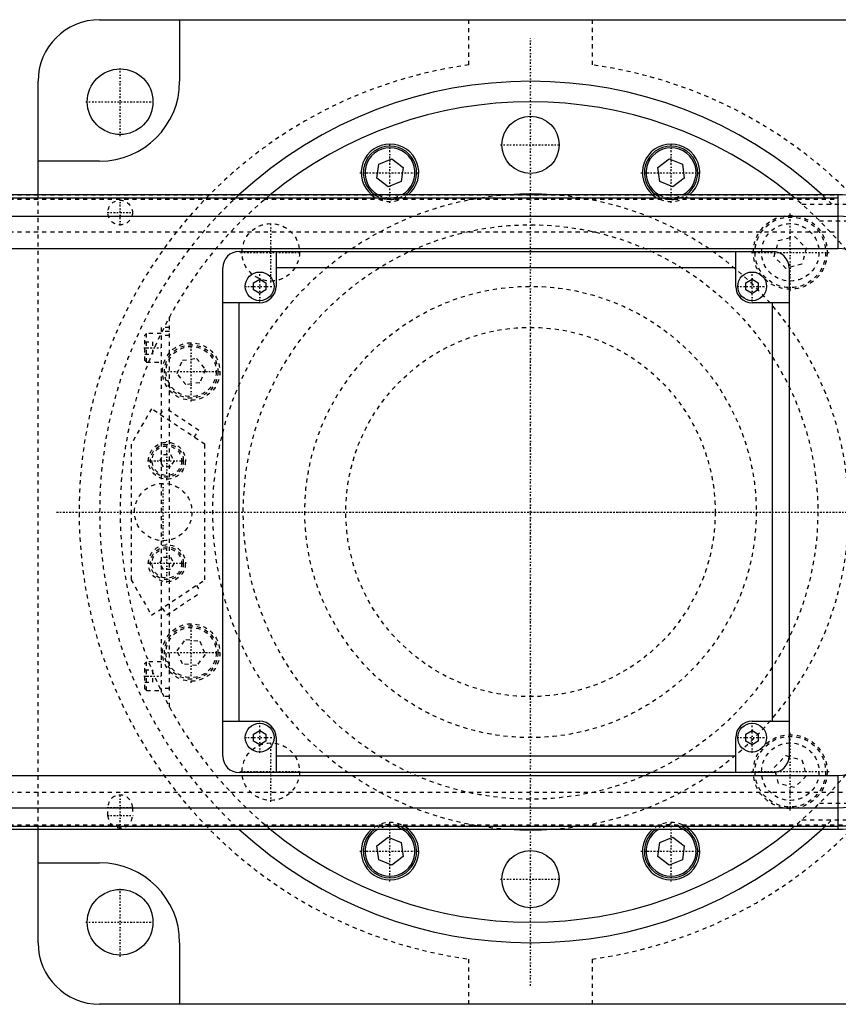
# Model space of a CAD drawing. Extents: x -705 to 186, y -120 to 120.
# Tile 8 of 9: x -124 to 75, y -120 to 120. Entities that reach past the tile are written whole.
import ezdxf

# ---------------------------------------------------------------- set-up
doc = ezdxf.new("R2010")
doc.units = 0
doc.linetypes.add('CENTER', pattern=[1.5, 0.45, -0.5, 0.05, -0.5])
doc.linetypes.add('DASHED', pattern=[2, 1, -1])
for name, color, linetype in [('AM_0', 7, 'CONTINUOUS'), ('AM_3', 7, 'DASHED'), ('AM_7', 7, 'CENTER')]:
    doc.layers.add(name, color=color, linetype=linetype)

msp = doc.modelspace()

# ---------------------------------------------------------------- linework, layer by layer
at = {"layer": 'AM_0', "color": 7, "linetype": 'CONTINUOUS'}
for p, q in [((-85.5, 120), (-85.5, 105)), ((-105, 120), (105, 120)), ((-120, 77.32), (-120, 105)), ((-105, 85.5), (-120, 85.5)), ((-37.45, 81.36), (-37, 84.8)), ((-37, 84.8), (-33.8, 86.12)), ((-33.8, 86.12), (-31.05, 84.01)), ((-31.05, 84.01), (-31.5, 80.58)), ((31.05, 84.01), (33.8, 86.12)), ((31.5, 80.58), (31.05, 84.01)), ((33.8, 86.12), (37, 84.8)), ((37, 84.8), (37.45, 81.36)), ((-34.7, 79.25), (-37.45, 81.36)), ((-31.5, 80.58), (-34.7, 79.25)), ((34.7, 79.25), (31.5, 80.58)), ((37.45, 81.36), (34.7, 79.25)), ((75, 77.32), (-309, 77.32)), ((75, 64.2), (75, 77.32)), ((-309, 76.54), (75, 76.54)), ((-309, 72.1), (75, 72.1)), ((-309, 64.2), (75, 64.2)), ((-71, 63.5), (59, 63.5)), ((-62, 63.5), (-62, 55)), ((50, 55), (50, 63.5)), ((-75, -59.5), (-75, 59.5)), ((50, 59.5), (-62, 59.5)), ((63, 59.5), (63, -59.5)), ((-67.5, 55.87), (-66, 56.73)), ((-67.5, 54.13), (-67.5, 55.87)), ((-66, 56.73), (-64.5, 55.87)), ((-64.5, 55.87), (-64.5, 54.13)), ((52.5, 55.87), (54, 56.73)), ((52.5, 54.13), (52.5, 55.87)), ((54, 56.73), (55.5, 55.87)), ((55.5, 55.87), (55.5, 54.13)), ((-66, 53.27), (-67.5, 54.13)), ((-64.5, 54.13), (-66, 53.27)), ((54, 53.27), (52.5, 54.13)), ((55.5, 54.13), (54, 53.27)), ((-66, 51), (-75, 51)), ((-71, -51), (-71, 51)), ((63, 51), (54, 51)), ((59, -51), (59, 51)), ((-75, -51), (-66, -51)), ((54, -51), (63, -51)), ((-67.5, -54.13), (-66, -53.27)), ((-67.5, -55.87), (-67.5, -54.13)), ((-66, -53.27), (-64.5, -54.13)), ((-64.5, -54.13), (-64.5, -55.87)), ((-62, -55), (-62, -63.5)), ((50, -63.5), (50, -55)), ((52.5, -54.13), (54, -53.27)), ((52.5, -55.87), (52.5, -54.13)), ((54, -53.27), (55.5, -54.13)), ((55.5, -54.13), (55.5, -55.87)), ((-66, -56.73), (-67.5, -55.87)), ((-64.5, -55.87), (-66, -56.73)), ((54, -56.73), (52.5, -55.87)), ((55.5, -55.87), (54, -56.73)), ((50, -59.5), (-62, -59.5)), ((-309, -64.2), (75, -64.2)), ((59, -63.5), (-71, -63.5)), ((75, -77.32), (75, -64.2)), ((-309, -72.1), (75, -72.1)), ((-309, -76.54), (75, -76.54)), ((-309, -77.32), (75, -77.32)), ((-120, -105), (-120, -77.32)), ((-37.45, -81.36), (-34.7, -79.25)), ((-37, -84.8), (-37.45, -81.36)), ((-34.7, -79.25), (-31.5, -80.58)), ((-31.5, -80.58), (-31.05, -84.01)), ((31.05, -84.01), (31.5, -80.58)), ((31.5, -80.58), (34.7, -79.25)), ((34.7, -79.25), (37.45, -81.36)), ((37.45, -81.36), (37, -84.8)), ((-120, -85.5), (-105, -85.5)), ((-33.8, -86.12), (-37, -84.8)), ((-31.05, -84.01), (-33.8, -86.12)), ((33.8, -86.12), (31.05, -84.01)), ((37, -84.8), (33.8, -86.12)), ((-85.5, -105), (-85.5, -120)), ((105, -120), (-105, -120))]:
    msp.add_line(p, q, dxfattribs=at)
for centre, radius in [((-100, 100), 8), ((0, 89.5), 7), ((-66, 55), 3.5), ((54, 55), 3.5), ((-66, -55), 3.5), ((54, -55), 3.5), ((0, -89.5), 7), ((-100, -100), 8)]:
    msp.add_circle(centre, radius, dxfattribs=at)
for centre, radius, start, end in [((-105, 105), 15, 90, 180), ((-105, 105), 19.5, 270, 0), ((0, 0), 105, 47.424, 132.576), ((0, 0), 100, 50.6421, 129.3579), ((-34.25, 82.69), 7, 309.9375, 230.0625), ((-34.25, 82.69), 6.5, 304.3378, 235.6622), ((34.25, 82.69), 7, 309.9375, 230.0625), ((34.25, 82.69), 6.5, 304.3378, 235.6622), ((-34.25, 82.69), 6.1, 298.3731, 241.6269), ((34.25, 82.69), 6.1, 298.3731, 241.6269), ((0, 0), 77.5, 86.0942, 93.9058), ((75, 49), 28.32, 58.0174, 90), ((75, 49), 23.1, 64.3441, 90), ((-71, 59.5), 4, 90, 180), ((59, 59.5), 4, 0, 90), ((75, 49), 15.2, 58.2431, 90), ((-66, 55), 4, 270, 0), ((54, 55), 4, 180, 270), ((-66, -55), 4, 0, 90), ((54, -55), 4, 90, 180), ((-71, -59.5), 4, 180, 270), ((59, -59.5), 4, 270, 0), ((75, -49), 15.2, 270, 301.7569), ((75, -49), 23.1, 270, 295.6559), ((75, -49), 27.54, 270, 302.9962), ((75, -49), 28.32, 270, 301.9826), ((0, 0), 105, 227.424, 312.576), ((0, 0), 100, 230.6421, 309.3579), ((-34.25, -82.69), 7, 129.9375, 50.0625), ((-34.25, -82.69), 6.5, 124.3378, 55.6622), ((-34.25, -82.69), 6.1, 118.3731, 61.6269), ((0, 0), 77.5, 266.0942, 273.9058), ((34.25, -82.69), 7, 129.9375, 50.0625), ((34.25, -82.69), 6.5, 124.3378, 55.6622), ((34.25, -82.69), 6.1, 118.3731, 61.6269), ((-105, -105), 19.5, 0, 90), ((-105, -105), 15, 180, 270)]:
    msp.add_arc(centre, radius, start, end, dxfattribs=at)
at = {"layer": 'AM_3', "color": 6, "linetype": 'DASHED'}
for p, q in [((-15, 108.97), (-15, 120)), ((15, 120), (15, 108.97)), ((-309, 77.28), (75, 77.28)), ((-120, -77.32), (-120, 77.32)), ((-309, 76.29), (75, 76.29)), ((66.14, 75), (86.23, 75)), ((70.42, 71), (90, 71)), ((-309, 68.3), (75, 68.3)), ((59.38, 62.24), (60.43, 66.14)), ((60.43, 66.14), (64.33, 67.19)), ((64.33, 67.19), (67.19, 64.33)), ((67.19, 64.33), (66.14, 60.43)), ((62.24, 59.38), (59.38, 62.24)), ((66.14, 60.43), (62.24, 59.38)), ((-88, -47.5), (-88, 47.5)), ((-93.6, 43.5), (-94, 43.1)), ((-90, 43.5), (-93.6, 43.5)), ((-93.6, 36.5), (-93.6, 43.5)), ((-90, 45), (-90, -45)), ((-88, 45), (-90, 45)), ((-88, 44), (-90, 44)), ((-94, 36.9), (-94, 43.1)), ((-94, 41.5), (-92, 41.5)), ((-92, 38.5), (-92, 41.5)), ((-88, 43), (-90, 43)), ((-94, 40), (-92, 40)), ((-94, 38.5), (-92, 38.5)), ((-94, 36.9), (-93.6, 36.5)), ((-93.6, 36.5), (-90, 36.5)), ((-86.12, 33.8), (-84.8, 37)), ((-84.8, 37), (-81.36, 37.45)), ((-81.36, 37.45), (-79.25, 34.7)), ((-84.01, 31.05), (-86.12, 33.8)), ((-79.25, 34.7), (-80.58, 31.5)), ((-80.58, 31.5), (-84.01, 31.05)), ((-92.35, 25.16), (-97.35, 16.5)), ((-79.35, 16.5), (-92.35, 25.16)), ((-90.27, 23.77), (-89.16, 25.44)), ((-80.84, 19.89), (-89.16, 25.44)), ((-81.95, 18.23), (-80.84, 19.89)), ((-97.35, 16.5), (-97.35, -16.5)), ((-79.35, -16.5), (-79.35, 16.5)), ((-90.33, 12.5), (-89.47, 14)), ((-89.47, 11), (-90.33, 12.5)), ((-89.47, 14), (-87.73, 14)), ((-87.73, 14), (-86.87, 12.5)), ((-86.87, 12.5), (-87.73, 11)), ((-87.73, 11), (-89.47, 11)), ((-90.33, -12.5), (-89.47, -11)), ((-89.47, -11), (-87.73, -11)), ((-87.73, -11), (-86.87, -12.5)), ((-89.47, -14), (-90.33, -12.5)), ((-87.73, -14), (-89.47, -14)), ((-86.87, -12.5), (-87.73, -14)), ((-97.35, -16.5), (-92.35, -25.16)), ((-92.35, -25.16), (-79.35, -16.5)), ((-81.43, -17.89), (-80.32, -19.55)), ((-88.64, -25.09), (-80.32, -19.55)), ((-89.75, -23.43), (-88.64, -25.09)), ((-86.12, -33.8), (-84.01, -31.05)), ((-84.01, -31.05), (-80.58, -31.5)), ((-80.58, -31.5), (-79.25, -34.7)), ((-84.8, -37), (-86.12, -33.8)), ((-79.25, -34.7), (-81.36, -37.45)), ((-93.6, -36.5), (-94, -36.9)), ((-94, -43.1), (-94, -36.9)), ((-90, -36.5), (-93.6, -36.5)), ((-93.6, -43.5), (-93.6, -36.5)), ((-81.36, -37.45), (-84.8, -37)), ((-94, -38.5), (-92, -38.5)), ((-94, -40), (-92, -40)), ((-92, -41.5), (-92, -38.5)), ((-94, -41.5), (-92, -41.5)), ((-94, -43.1), (-93.6, -43.5)), ((-88, -43), (-90, -43)), ((-93.6, -43.5), (-90, -43.5)), ((-88, -45), (-90, -45)), ((59.38, -62.24), (62.24, -59.38)), ((62.24, -59.38), (66.14, -60.43)), ((60.43, -66.14), (59.38, -62.24)), ((66.14, -60.43), (67.19, -64.33)), ((67.19, -64.33), (64.33, -67.19)), ((64.33, -67.19), (60.43, -66.14)), ((-309, -68.3), (75, -68.3)), ((-103, -74), (-103, -72)), ((-97, -72), (-97, -74)), ((70.42, -71), (90, -71)), ((-309, -76.29), (75, -76.29)), ((66.14, -75), (86.23, -75)), ((-309, -77.28), (75, -77.28)), ((-15, -120), (-15, -108.97)), ((15, -108.97), (15, -120))]:
    msp.add_line(p, q, dxfattribs=at)
for centre, radius in [((-100, 73), 3), ((63.29, 63.29), 9), ((-63.29, 63.29), 7), ((0, 0), 70), ((63.29, 63.29), 8.6), ((63.29, 63.29), 7), ((0, 0), 55), ((0, 0), 45), ((0, 0), 45), ((-82.69, 34.25), 7), ((-82.69, 34.25), 6.5), ((-82.69, 34.25), 6.1), ((-88.6, 12.5), 4.5), ((-88.6, 12.5), 4), ((-88.6, 12.5), 3.6), ((-89.5, 0), 7), ((-88.6, -12.5), 4.5), ((-88.6, -12.5), 4), ((-88.6, -12.5), 3.6), ((-82.69, -34.25), 7), ((-82.69, -34.25), 6.5), ((-82.69, -34.25), 6.1), ((63.29, -63.29), 9), ((63.29, -63.29), 8.6), ((-63.29, -63.29), 7), ((63.29, -63.29), 7)]:
    msp.add_circle(centre, radius, dxfattribs=at)
for centre, radius, start, end in [((0, 0), 110, 97.8375, 262.1625), ((0, 0), 110, 277.8375, 82.1625), ((0, 0), 105, 132.576, 227.424), ((0, 0), 100, 129.3579, 230.6421), ((0, 0), 77.5, 93.9058, 266.0942), ((-34.25, 82.69), 7, 230.0625, 309.9375), ((-34.25, 82.69), 6.5, 235.6622, 304.3378), ((-34.25, 82.69), 6.1, 241.6269, 298.3731), ((0, 0), 77.5, 273.9058, 86.0942), ((34.25, 82.69), 7, 230.0625, 309.9375), ((34.25, 82.69), 6.5, 235.6622, 304.3378), ((34.25, 82.69), 6.1, 241.6269, 298.3731), ((0, 0), 100, 25.8419, 50.6421), ((0, 0), 105, 45.5847, 47.424), ((0, 0), 100, 309.3579, 334.1581), ((75, -49), 19.3, 270, 294.4883), ((-100, -72), 3, 0, 180), ((-100, -74), 3, 180, 0), ((75, -49), 27.29, 270, 291.4922), ((-34.25, -82.69), 7, 50.0625, 129.9375), ((-34.25, -82.69), 6.5, 55.6622, 124.3378), ((-34.25, -82.69), 6.1, 61.6269, 118.3731), ((34.25, -82.69), 7, 50.0625, 129.9375), ((34.25, -82.69), 6.5, 55.6622, 124.3378), ((34.25, -82.69), 6.1, 61.6269, 118.3731), ((0, 0), 105, 312.576, 314.4153)]:
    msp.add_arc(centre, radius, start, end, dxfattribs=at)
at = {"layer": 'AM_7', "color": 4, "linetype": 'CENTER'}
for p, q in [((0, -115.5), (0, 115.5)), ((-100, 91.6), (-100, 108.4)), ((-108.4, 100), (-91.6, 100)), ((-34.25, 75.34), (-34.25, 90.04)), ((-7.35, 89.5), (7.35, 89.5)), ((34.25, 75.34), (34.25, 90.04)), ((-41.6, 82.69), (-26.9, 82.69)), ((26.9, 82.69), (41.6, 82.69)), ((-100, 69.85), (-100, 76.15)), ((-103.15, 73), (-96.85, 73)), ((63.29, 53.84), (63.29, 72.74)), ((-63.29, 55.94), (-63.29, 70.64)), ((-70.64, 63.29), (-55.94, 63.29)), ((53.84, 63.29), (72.74, 63.29)), ((-66, 51.33), (-66, 58.68)), ((54, 51.33), (54, 58.68)), ((-69.67, 55), (-62.33, 55)), ((50.33, 55), (57.67, 55)), ((0, -47.25), (0, 47.25)), ((-82.69, 26.9), (-82.69, 41.6)), ((-94.2, 40), (-89.8, 40)), ((-90.04, 34.25), (-75.34, 34.25)), ((-88.6, 7.78), (-88.6, 17.23)), ((-93.32, 12.5), (-83.88, 12.5)), ((-89.5, -7.35), (-89.5, 7.35)), ((-115.5, 0), (147.5, 0)), ((-47.25, 0), (47.25, 0)), ((-88.6, -17.22), (-88.6, -7.77)), ((-93.32, -12.5), (-83.88, -12.5)), ((-82.69, -41.6), (-82.69, -26.9)), ((-90.04, -34.25), (-75.34, -34.25)), ((-94.2, -40), (-89.8, -40)), ((-66, -58.67), (-66, -51.32)), ((54, -58.67), (54, -51.32)), ((-69.67, -55), (-62.33, -55)), ((50.33, -55), (57.67, -55)), ((63.29, -72.74), (63.29, -53.84)), ((-63.29, -70.64), (-63.29, -55.94)), ((-70.64, -63.29), (-55.94, -63.29)), ((53.84, -63.29), (72.74, -63.29)), ((-100, -77.15), (-100, -68.85)), ((-103.15, -72), (-96.85, -72)), ((-103.15, -74), (-96.85, -74)), ((-34.25, -90.04), (-34.25, -75.34)), ((34.25, -90.04), (34.25, -75.34)), ((-41.6, -82.69), (-26.9, -82.69)), ((26.9, -82.69), (41.6, -82.69)), ((-7.35, -89.5), (7.35, -89.5)), ((-100, -108.4), (-100, -91.6)), ((-108.4, -100), (-91.6, -100))]:
    msp.add_line(p, q, dxfattribs=at)

doc.saveas('drawing.dxf')
